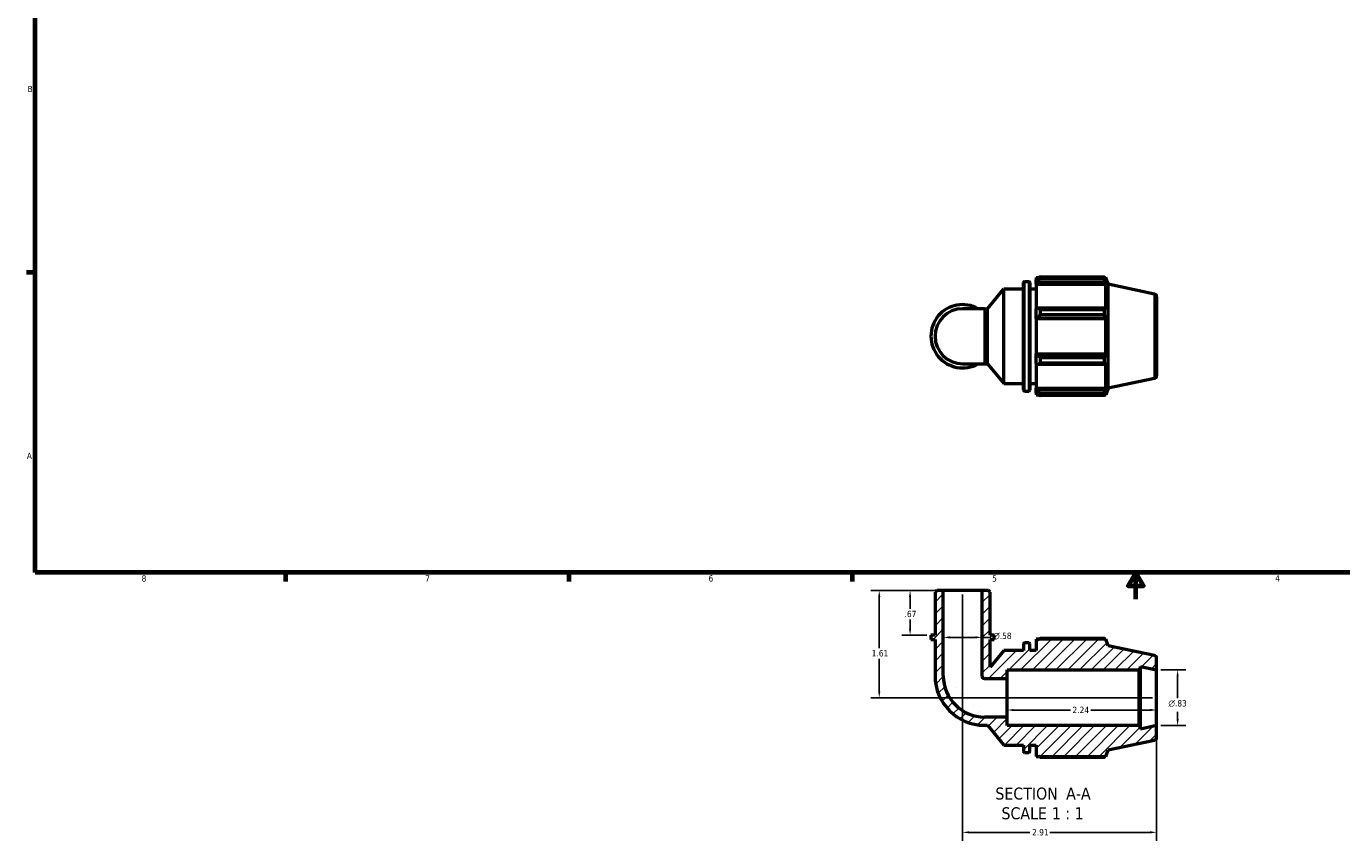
# Model space of a CAD drawing. Header units: inches. Extents: x 0.1 to 37.6, y -3 to 21.4.
# Tile 1 of 4: x 0.4 to 20.1, y -3 to 9.2. Entities that reach past the tile are written whole.
import ezdxf

# ---------------------------------------------------------------- set-up
doc = ezdxf.new("R2010")
doc.units = ezdxf.units.IN
doc.header["$MEASUREMENT"] = 0
for name, color, linetype, lineweight in [('Border (ANSI)', 7, 'Continuous', 70), ('Dimension (ANSI)', 7, 'Continuous', 25), ('Hatch (ANSI)', 7, 'Continuous', 18), ('Symbol (ANSI)', 7, 'Continuous', 25), ('Visible (ANSI)', 7, 'Continuous', 50), ('Visible Narrow (ANSI)', 7, 'Continuous', 35)]:
    doc.layers.add(name, color=color, linetype=linetype, lineweight=lineweight)
doc.styles.add('Label Text (ANSI)', font='tahoma.ttf')
doc.styles.add('Note Text (ANSI)', font='tahoma.ttf')
doc.dimstyles.new('Default (ANSI)', dxfattribs={"dimtxt": 0.094488, "dimasz": 0.098425, "dimexe": 0.125, "dimexo": 0.0625, "dimgap": 0.031496, "dimtad": 0, "dimtih": 1, "dimtoh": 1, "dimrnd": 1e-08, "dimzin": 4, "dimdsep": 46, "dimtxsty": 'Note Text (ANSI)', "dimcen": 0.09, "dimdle": 0.393701, "dimclrd": 256, "dimclre": 256, "dimclrt": 5, "dimadec": 0, "dimazin": 1, "dimtfac": 1, "dimtofl": 0, "dimtmove": 0, "dimatfit": 3, "dimfxl": 1, "dimtolj": 1, "dimtzin": 4, "dimlwd": -1, "dimlwe": -1, "dimarcsym": 0})

# ---------------------------------------------------------------- blocks, each defined once
blk = doc.blocks.new('Borders Default Border')
at = {"layer": 'Border (ANSI)'}
for p, q in [((0.5, 5.5), (0.366, 5.5)), ((4.25, 1), (4.25, 0.866)), ((8.5, 1), (8.5, 0.866)), ((12.75, 1), (12.75, 0.866))]:
    blk.add_line(p, q, dxfattribs=at)
at = {"layer": 'Border (ANSI)', "flags": 128}
for points in [[(0.5, 1), (0.5, 21), (33.5, 21), (33.5, 1), (0.5, 1)], [(17, 0.6), (17, 1), (16.885, 0.8), (17.115, 0.8), (17, 1)]]:
    blk.add_lwpolyline(points, dxfattribs=at)
at = {"layer": 'Border (ANSI)', "color": 5, "true_color": 0x0000ff, "char_height": 0.0945, "attachment_point": 7, "style": 'Note Text (ANSI)'}
for s, insert in [('B', (0.384, 8.203)), ('A', (0.373, 2.703)), ('8', (2.094, 0.863)), ('7', (6.346, 0.866)), ('6', (10.595, 0.864)), ('5', (14.847, 0.864)), ('4', (19.092, 0.866))]:
    blk.add_mtext(s, dxfattribs=dict(at, insert=insert))
blk = doc.blocks.new('*D8')
at = {"layer": 'Defpoints', "color": 0, "transparency": 16777216}
for p in [(17.313, -0.46), (17.313, -1.295), (17.628, -1.295)]:
    blk.add_point(p, dxfattribs=at)
at = {"layer": 'Dimension (ANSI)', "transparency": 16777216}
for p, q in [((17.376, -0.46), (17.753, -0.46)), ((17.628, -0.558), (17.628, -0.881)), ((17.628, -1.196), (17.628, -1.086)), ((17.376, -1.295), (17.753, -1.295))]:
    blk.add_line(p, q, dxfattribs=at)
for points in [[(17.611, -0.558), (17.644, -0.558), (17.628, -0.46)], [(17.611, -1.196), (17.644, -1.196), (17.628, -1.295)]]:
    blk.add_solid(points, dxfattribs=at)
at = {"layer": 'Dimension (ANSI)', "color": 5, "transparency": 16777216, "insert": (17.49, -0.913), "char_height": 0.09449, "attachment_point": 1, "style": 'Note Text (ANSI)'}
blk.add_mtext('\\A1;{\\fAIGDT|b0|i0;\\H0.0945;\\ln}\\fTahoma|b0|i0;\\H0.0945;.83', dxfattribs=at)
blk = doc.blocks.new('*D9')
at = {"layer": 'Defpoints', "color": 0, "transparency": 16777216}
for p in [(14.403, 0.733), (17.313, -1.295), (14.403, -2.895)]:
    blk.add_point(p, dxfattribs=at)
at = {"layer": 'Dimension (ANSI)', "transparency": 16777216}
for p, q in [((14.403, 0.67), (14.403, -3.02)), ((17.313, -1.357), (17.313, -3.02)), ((14.502, -2.895), (15.414, -2.895)), ((17.215, -2.895), (15.712, -2.895))]:
    blk.add_line(p, q, dxfattribs=at)
for points in [[(14.502, -2.878), (14.502, -2.911), (14.403, -2.895)], [(17.215, -2.878), (17.215, -2.911), (17.313, -2.895)]]:
    blk.add_solid(points, dxfattribs=at)
at = {"layer": 'Dimension (ANSI)', "color": 5, "transparency": 16777216, "insert": (15.446, -2.846), "char_height": 0.0945, "attachment_point": 1, "style": 'Note Text (ANSI)'}
blk.add_mtext('\\A1;2.91', dxfattribs=at)
blk = doc.blocks.new('*D10')
at = {"layer": 'Defpoints', "color": 0, "transparency": 16777216}
for p in [(14.115, 0.733), (13.154, -0.877), (17.313, -0.877)]:
    blk.add_point(p, dxfattribs=at)
at = {"layer": 'Dimension (ANSI)', "transparency": 16777216}
for p, q in [((14.052, 0.733), (13.029, 0.733)), ((13.154, 0.634), (13.154, -0.132)), ((13.154, -0.779), (13.154, -0.293)), ((17.251, -0.877), (13.029, -0.877))]:
    blk.add_line(p, q, dxfattribs=at)
for points in [[(13.138, 0.634), (13.171, 0.634), (13.154, 0.733)], [(13.138, -0.779), (13.171, -0.779), (13.154, -0.877)]]:
    blk.add_solid(points, dxfattribs=at)
at = {"layer": 'Dimension (ANSI)', "color": 5, "transparency": 16777216, "insert": (13.041, -0.163), "char_height": 0.0945, "attachment_point": 1, "style": 'Note Text (ANSI)'}
blk.add_mtext('\\A1;1.61', dxfattribs=at)
blk = doc.blocks.new('*D11')
at = {"layer": 'Defpoints', "color": 0, "transparency": 16777216}
for p in [(14.115, 0.733), (14.692, 0.733), (14.692, 0.028)]:
    blk.add_point(p, dxfattribs=at)
at = {"layer": 'Dimension (ANSI)', "transparency": 16777216}
for p, q in [((14.115, 0.67), (14.115, -0.097)), ((14.692, 0.67), (14.692, -0.097)), ((14.213, 0.028), (14.594, 0.028)), ((14.692, 0.028), (14.831, 0.028))]:
    blk.add_line(p, q, dxfattribs=at)
for points in [[(14.213, 0.045), (14.213, 0.012), (14.115, 0.028)], [(14.594, 0.045), (14.594, 0.012), (14.692, 0.028)]]:
    blk.add_solid(points, dxfattribs=at)
at = {"layer": 'Dimension (ANSI)', "color": 5, "transparency": 16777216, "insert": (14.863, 0.099), "char_height": 0.09449, "attachment_point": 1, "style": 'Note Text (ANSI)'}
blk.add_mtext('\\A1;{\\fAIGDT|b0|i0;\\H0.0945;\\ln}\\fTahoma|b0|i0;\\H0.0945;.58', dxfattribs=at)
blk = doc.blocks.new('*D12')
at = {"layer": 'Defpoints', "color": 0, "transparency": 16777216}
for p in [(14.115, 0.733), (13.617, 0.063), (13.929, 0.063)]:
    blk.add_point(p, dxfattribs=at)
at = {"layer": 'Dimension (ANSI)', "transparency": 16777216}
for p, q in [((14.052, 0.733), (13.492, 0.733)), ((13.617, 0.634), (13.617, 0.458)), ((13.617, 0.161), (13.617, 0.297)), ((13.866, 0.063), (13.492, 0.063))]:
    blk.add_line(p, q, dxfattribs=at)
for points in [[(13.6, 0.634), (13.633, 0.634), (13.617, 0.733)], [(13.6, 0.161), (13.633, 0.161), (13.617, 0.063)]]:
    blk.add_solid(points, dxfattribs=at)
at = {"layer": 'Dimension (ANSI)', "color": 5, "transparency": 16777216, "insert": (13.534, 0.427), "char_height": 0.0945, "attachment_point": 1, "style": 'Note Text (ANSI)'}
blk.add_mtext('\\A1;.67', dxfattribs=at)
blk = doc.blocks.new('*D13')
at = {"layer": 'Defpoints', "color": 0, "transparency": 16777216}
for p in [(15.073, -0.877), (17.313, -0.877), (15.073, -1.061)]:
    blk.add_point(p, dxfattribs=at)
at = {"layer": 'Dimension (ANSI)', "transparency": 16777216}
for p, q in [((15.172, -1.061), (16.021, -1.061)), ((17.215, -1.061), (16.326, -1.061))]:
    blk.add_line(p, q, dxfattribs=at)
for points in [[(15.172, -1.044), (15.172, -1.077), (15.073, -1.061)], [(17.215, -1.044), (17.215, -1.077), (17.313, -1.061)]]:
    blk.add_solid(points, dxfattribs=at)
at = {"layer": 'Dimension (ANSI)', "color": 5, "transparency": 16777216, "insert": (16.052, -1.012), "char_height": 0.0945, "attachment_point": 1, "style": 'Note Text (ANSI)'}
blk.add_mtext('\\A1;2.24', dxfattribs=at)

msp = doc.modelspace()

# ---------------------------------------------------------------- hatches: boundary and pattern name
at = {"layer": 'Hatch (ANSI)'}
h = msp.add_hatch(dxfattribs=at)
h.set_pattern_fill('ANSI31', color=256, style=0)
edge = h.paths.add_edge_path()
edge.add_line((14.8158, 0.7079), (14.7911, 0.7327))
edge.add_line((14.7911, 0.7327), (14.6921, 0.7327))
edge.add_line((14.6921, 0.7327), (14.6921, -0.5473))
edge.add_ellipse((14.7333, -0.5473), major_axis=(0, -0.0413), ratio=1, start_angle=270, end_angle=360)
edge.add_line((14.7333, -0.5886), (15.0733, -0.5886))
edge.add_line((15.0733, -0.5886), (15.0733, -0.46))
edge.add_line((15.0733, -0.46), (17.0458, -0.46))
edge.add_line((17.0458, -0.46), (17.0708, -0.435))
edge.add_line((17.0708, -0.435), (17.0708, -0.4085))
edge.add_line((17.0708, -0.4085), (17.3133, -0.46))
edge.add_line((17.3133, -0.46), (17.3133, -0.2852))
edge.add_ellipse((17.2716, -0.2852), major_axis=(0, 0.0417), ratio=1, start_angle=270, end_angle=348)
edge.add_line((17.2803, -0.2443), (16.5858, -0.0967))
edge.add_line((16.5858, -0.0967), (16.5539, 0.0015))
edge.add_line((16.5539, 0.0015), (15.5091, 0.0015))
edge.add_line((15.5091, 0.0015), (15.5091, -0.1686))
edge.add_line((15.5091, -0.1686), (15.4121, -0.1686))
edge.add_line((15.4121, -0.1686), (15.4121, -0.0719))
edge.add_ellipse((15.3954, -0.0719), major_axis=(0, 0.0167), ratio=1, start_angle=270, end_angle=360)
edge.add_line((15.3954, -0.0552), (15.3318, -0.0552))
edge.add_ellipse((15.3318, -0.0719), major_axis=(-0.0167, 0), ratio=1, start_angle=270, end_angle=360)
edge.add_line((15.3151, -0.0719), (15.3151, -0.1686))
edge.add_line((15.3151, -0.1686), (15.0241, -0.1686))
edge.add_line((15.0241, -0.1686), (14.8158, -0.4168))
edge.add_line((14.8158, -0.4168), (14.8158, -0.0043))
edge.add_line((14.8158, -0.0043), (14.8777, -0.0043))
edge.add_line((14.8777, -0.0043), (14.8777, 0.0627))
edge.add_line((14.8777, 0.0627), (14.8158, 0.0627))
edge.add_line((14.8158, 0.0627), (14.8158, 0.7079))
edge = h.paths.add_edge_path()
edge.add_line((14.0156, 0.7327), (13.9908, 0.7079))
edge.add_line((13.9908, 0.7079), (13.9908, 0.0627))
edge.add_line((13.9908, 0.0627), (13.9289, 0.0627))
edge.add_line((13.9289, 0.0627), (13.9289, -0.0043))
edge.add_line((13.9289, -0.0043), (13.9908, -0.0043))
edge.add_line((13.9908, -0.0043), (13.9908, -0.5473))
edge.add_ellipse((14.7333, -0.5473), major_axis=(0, -0.7425), ratio=1, start_angle=270, end_angle=360)
edge.add_line((14.7333, -1.2898), (14.7755, -1.2898))
edge.add_line((14.7755, -1.2898), (15.0241, -1.5861))
edge.add_line((15.0241, -1.5861), (15.3151, -1.5861))
edge.add_line((15.3151, -1.5861), (15.3151, -1.6828))
edge.add_ellipse((15.3318, -1.6828), major_axis=(0, -0.0167), ratio=1, start_angle=270, end_angle=360)
edge.add_line((15.3318, -1.6995), (15.3954, -1.6995))
edge.add_ellipse((15.3954, -1.6828), major_axis=(0.0167, 0), ratio=1, start_angle=270, end_angle=360)
edge.add_line((15.4121, -1.6828), (15.4121, -1.5861))
edge.add_line((15.4121, -1.5861), (15.5091, -1.5861))
edge.add_line((15.5091, -1.5861), (15.5091, -1.7562))
edge.add_line((15.5091, -1.7562), (16.5539, -1.7562))
edge.add_line((16.5539, -1.7562), (16.5858, -1.658))
edge.add_line((16.5858, -1.658), (17.2803, -1.5104))
edge.add_ellipse((17.2716, -1.4695), major_axis=(0.0408, 0.0087), ratio=1, start_angle=270, end_angle=348)
edge.add_line((17.3133, -1.4695), (17.3133, -1.2947))
edge.add_line((17.3133, -1.2947), (17.0708, -1.3462))
edge.add_line((17.0708, -1.3462), (17.0708, -1.3197))
edge.add_line((17.0708, -1.3197), (17.0458, -1.2947))
edge.add_line((17.0458, -1.2947), (15.0733, -1.2947))
edge.add_line((15.0733, -1.2947), (15.0733, -1.1661))
edge.add_line((15.0733, -1.1661), (14.7333, -1.1661))
edge.add_ellipse((14.7333, -0.5473), major_axis=(-0.6187, 0), ratio=1, start_angle=0, end_angle=90, ccw=False)
edge.add_line((14.1146, -0.5473), (14.1146, 0.7327))
edge.add_line((14.1146, 0.7327), (14.0156, 0.7327))

# ---------------------------------------------------------------- linework, layer by layer
at = {"layer": 'Visible (ANSI)'}
for p, q in [((15.3151, 3.7378), (15.3151, 5.3487)), ((15.3318, 5.3654), (15.3954, 5.3654)), ((15.4121, 5.3487), (15.4121, 3.7378)), ((15.5091, 5.4221), (15.5091, 5.3904)), ((15.5091, 5.4221), (15.5494, 5.4221)), ((15.528, 5.4084), (15.5091, 5.3904)), ((15.5091, 5.3312), (15.5091, 5.3904)), ((15.5091, 5.3312), (15.528, 5.3479)), ((15.5091, 5.3228), (15.5091, 5.3312)), ((15.528, 5.3479), (16.5447, 5.3479)), ((15.5658, 5.4324), (15.5658, 5.3982)), ((15.5658, 5.4324), (16.5324, 5.4324)), ((16.5324, 5.3982), (15.5658, 5.3982)), ((16.5324, 5.3982), (16.5324, 5.4324)), ((16.5378, 5.4221), (16.5539, 5.4221)), ((16.5539, 5.3814), (16.5447, 5.4084)), ((16.5447, 5.3479), (16.5539, 5.3228)), ((16.5858, 5.3238), (16.5539, 5.4221)), ((16.5539, 5.3814), (16.5539, 5.4221)), ((14.7755, 4.9557), (15.0241, 5.252)), ((15.0241, 3.8345), (15.0241, 5.252)), ((15.0241, 5.252), (15.3151, 5.252)), ((15.4121, 5.252), (15.5091, 5.252)), ((15.5091, 5.3228), (15.5091, 4.9534)), ((15.5091, 5.3228), (16.5539, 5.3228)), ((16.5539, 4.949), (16.5539, 5.3228)), ((16.5858, 3.7626), (16.5858, 5.3238)), ((17.2803, 5.1762), (16.5858, 5.3238)), ((17.3133, 5.1354), (17.3133, 3.951)), ((14.7333, 4.9557), (14.4033, 4.9557)), ((14.7333, 4.9557), (14.7755, 4.9557)), ((14.7755, 4.1307), (14.7755, 4.9557)), ((15.528, 4.9621), (15.5091, 4.9534)), ((15.5091, 4.8103), (15.5091, 4.9534)), ((16.5447, 4.9621), (15.528, 4.9621)), ((15.5658, 4.9457), (15.5658, 4.8632)), ((15.5658, 4.9457), (16.5324, 4.9457)), ((16.5324, 4.8632), (16.5324, 4.9457)), ((16.5539, 4.949), (16.5447, 4.9621)), ((15.5091, 4.8103), (15.528, 4.816)), ((15.5091, 4.8075), (15.5091, 4.8103)), ((15.5091, 4.8075), (15.5091, 4.279)), ((15.5091, 4.8075), (16.5539, 4.8075)), ((15.528, 4.816), (16.5447, 4.816)), ((16.5324, 4.8632), (15.5658, 4.8632)), ((16.5447, 4.816), (16.5539, 4.8075)), ((16.5539, 4.279), (16.5539, 4.8075)), ((15.5091, 4.2761), (15.5091, 4.279)), ((15.5091, 4.279), (16.5539, 4.279)), ((15.5091, 4.1331), (15.5091, 4.2761)), ((15.528, 4.2704), (15.5091, 4.2761)), ((16.5447, 4.2704), (15.528, 4.2704)), ((15.5658, 4.2232), (15.5658, 4.1407)), ((15.5658, 4.2232), (16.5324, 4.2232)), ((16.5324, 4.1407), (16.5324, 4.2232)), ((16.5539, 4.279), (16.5447, 4.2704)), ((14.4033, 4.1307), (14.7333, 4.1307)), ((14.7333, 4.1307), (14.7755, 4.1307)), ((14.7755, 4.1307), (15.0241, 3.8345)), ((15.5091, 4.1331), (15.528, 4.1243)), ((15.5091, 4.1331), (15.5091, 3.7637)), ((15.528, 4.1243), (16.5447, 4.1243)), ((16.5324, 4.1407), (15.5658, 4.1407)), ((16.5447, 4.1243), (16.5539, 4.1374)), ((16.5539, 3.7637), (16.5539, 4.1374)), ((15.0241, 3.8345), (15.3151, 3.8345)), ((15.4121, 3.8345), (15.5091, 3.8345)), ((15.5091, 3.7553), (15.5091, 3.7637)), ((15.5091, 3.7637), (16.5539, 3.7637)), ((15.5091, 3.696), (15.5091, 3.7553)), ((15.528, 3.7385), (15.5091, 3.7553)), ((16.5539, 3.7637), (16.5447, 3.7385)), ((16.5858, 3.7626), (16.5539, 3.6644)), ((17.2803, 3.9102), (16.5858, 3.7626)), ((15.3318, 3.7211), (15.3954, 3.7211)), ((15.5091, 3.696), (15.528, 3.678)), ((15.5091, 3.696), (15.5091, 3.6644)), ((15.5091, 3.6644), (15.5494, 3.6644)), ((16.5447, 3.7385), (15.528, 3.7385)), ((15.5658, 3.6882), (15.5658, 3.654)), ((15.5658, 3.6882), (16.5324, 3.6882)), ((16.5324, 3.654), (15.5658, 3.654)), ((16.5324, 3.654), (16.5324, 3.6882)), ((16.5378, 3.6644), (16.5539, 3.6644)), ((16.5447, 3.678), (16.5539, 3.7051)), ((16.5539, 3.6644), (16.5539, 3.7051)), ((14.0156, 0.7327), (13.9908, 0.7079)), ((13.9908, 0.7079), (13.9908, 0.0627)), ((14.1146, 0.7327), (14.0156, 0.7327)), ((14.1146, -0.5473), (14.1146, 0.7327)), ((14.6921, 0.7327), (14.1146, 0.7327)), ((14.7911, 0.7327), (14.6921, 0.7327)), ((14.6921, 0.7327), (14.6921, -0.5473)), ((14.8158, 0.7079), (14.7911, 0.7327)), ((14.8158, 0.0627), (14.8158, 0.7079)), ((13.9908, 0.0627), (13.9289, 0.0627)), ((13.9289, 0.0627), (13.9289, -0.0043)), ((14.8777, 0.0627), (14.8158, 0.0627)), ((14.8777, -0.0043), (14.8777, 0.0627)), ((16.5539, 0.0015), (15.5091, 0.0015)), ((15.5091, 0.0015), (15.5091, -0.1686)), ((16.5324, 0.0118), (15.5658, 0.0118)), ((16.5858, -0.0967), (16.5539, 0.0015)), ((13.9289, -0.0043), (13.9908, -0.0043)), ((13.9908, -0.0043), (13.9908, -0.5473)), ((14.8158, -0.4168), (14.8158, -0.0043)), ((14.8158, -0.0043), (14.8777, -0.0043)), ((15.0241, -0.1686), (14.8158, -0.4168)), ((15.3151, -0.1686), (15.0241, -0.1686)), ((15.3151, -0.0719), (15.3151, -0.1686)), ((15.3954, -0.0552), (15.3318, -0.0552)), ((15.4121, -0.1686), (15.4121, -0.0719)), ((15.5091, -0.1686), (15.4121, -0.1686)), ((17.2803, -0.2443), (16.5858, -0.0967)), ((17.3133, -0.46), (17.3133, -0.2852)), ((14.7333, -0.5886), (15.0733, -0.5886)), ((15.0733, -0.5886), (15.0733, -0.46)), ((15.0733, -0.46), (17.0458, -0.46)), ((15.0733, -1.1661), (15.0733, -0.5886)), ((17.0458, -0.46), (17.0708, -0.435)), ((17.0458, -0.46), (17.0458, -1.2947)), ((17.0708, -0.435), (17.0708, -0.4085)), ((17.0708, -0.4085), (17.3133, -0.46)), ((17.0708, -1.3197), (17.0708, -0.435)), ((17.3133, -1.2947), (17.3133, -0.46)), ((15.0733, -1.1661), (14.7333, -1.1661)), ((15.0733, -1.2947), (15.0733, -1.1661)), ((14.7333, -1.2898), (14.7755, -1.2898)), ((14.7755, -1.2898), (15.0241, -1.5861)), ((17.0458, -1.2947), (15.0733, -1.2947)), ((17.0708, -1.3197), (17.0458, -1.2947)), ((17.3133, -1.2947), (17.0708, -1.3462)), ((17.0708, -1.3462), (17.0708, -1.3197)), ((17.3133, -1.4695), (17.3133, -1.2947)), ((16.5858, -1.658), (17.2803, -1.5104)), ((15.0241, -1.5861), (15.3151, -1.5861)), ((15.3151, -1.5861), (15.3151, -1.6828)), ((15.3318, -1.6995), (15.3954, -1.6995)), ((15.4121, -1.6828), (15.4121, -1.5861)), ((15.4121, -1.5861), (15.5091, -1.5861)), ((15.5091, -1.5861), (15.5091, -1.7562)), ((15.5091, -1.7562), (16.5539, -1.7562)), ((15.5658, -1.7665), (16.5324, -1.7665)), ((16.5539, -1.7562), (16.5858, -1.658))]:
    msp.add_line(p, q, dxfattribs=at)
for centre, radius, start, end in [((15.3318, 5.3487), 0.0167, 90, 180), ((15.3954, 5.3487), 0.0167, 0, 90), ((17.2716, 5.1354), 0.0417, 0, 78), ((14.4033, 4.5432), 0.4744, 60.40815, 299.59185), ((14.4033, 4.5432), 0.4125, 90, 270), ((17.2716, 3.951), 0.0417, 282, 0), ((15.3318, 3.7378), 0.0167, 180, 270), ((15.3954, 3.7378), 0.0167, 270, 0), ((15.3318, -0.0719), 0.0167, 90, 180), ((15.3954, -0.0719), 0.0167, 0, 90), ((17.2716, -0.2852), 0.0417, 0, 78), ((14.7333, -0.5473), 0.7425, 180, 270), ((14.7333, -0.5473), 0.6187, 180, 270), ((14.7333, -0.5473), 0.0413, 180, 270), ((17.2716, -1.4695), 0.0417, 282, 0), ((15.3318, -1.6828), 0.0167, 180, 270), ((15.3954, -1.6828), 0.0167, 270, 0)]:
    msp.add_arc(centre, radius, start, end, dxfattribs=at)
for points, weights in [([(15.5658, 5.4324), (15.5462, 5.4202), (15.528, 5.4084)], [1.01802002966, 1.01272814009, 1.00664133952]), ([(15.528, 5.3479), (15.5462, 5.3726), (15.5658, 5.3982)], [1.00664133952, 1.01272814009, 1.01802002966]), ([(16.5324, 5.4324), (16.5388, 5.4202), (16.5447, 5.4084)], [1, 1.00210603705, 1.00339674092]), ([(16.5447, 5.3479), (16.5388, 5.3726), (16.5324, 5.3982)], [1.00339674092, 1.00210603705, 1]), ([(15.5658, 4.9457), (15.5462, 4.9541), (15.528, 4.9621)], [1.01802002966, 1.01272814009, 1.00664133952]), ([(16.5324, 4.9457), (16.5388, 4.9541), (16.5447, 4.9621)], [1, 1.00210603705, 1.00339674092]), ([(15.528, 4.816), (15.5462, 4.8391), (15.5658, 4.8632)], [1.00664133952, 1.01272814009, 1.01802002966]), ([(16.5447, 4.816), (16.5388, 4.8391), (16.5324, 4.8632)], [1.00339674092, 1.00210603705, 1]), ([(15.5658, 4.2232), (15.5462, 4.2473), (15.528, 4.2704)], [1.01802002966, 1.01272814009, 1.00664133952]), ([(16.5324, 4.2232), (16.5388, 4.2473), (16.5447, 4.2704)], [1, 1.00210603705, 1.00339674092]), ([(15.528, 4.1243), (15.5462, 4.1324), (15.5658, 4.1407)], [1.00664133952, 1.01272814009, 1.01802002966]), ([(16.5447, 4.1243), (16.5388, 4.1324), (16.5324, 4.1407)], [1.00339674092, 1.00210603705, 1]), ([(15.5658, 3.6882), (15.5462, 3.7139), (15.528, 3.7385)], [1.01802002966, 1.01272814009, 1.00664133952]), ([(15.528, 3.678), (15.5462, 3.6663), (15.5658, 3.654)], [1.00664133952, 1.01272814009, 1.01802002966]), ([(16.5324, 3.6882), (16.5388, 3.7139), (16.5447, 3.7385)], [1, 1.00210603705, 1.00339674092]), ([(16.5447, 3.678), (16.5388, 3.6663), (16.5324, 3.654)], [1.00339674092, 1.00210603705, 1]), ([(15.5494, 0.0015), (15.5574, 0.0066), (15.5658, 0.0118)], [1.0133525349, 1.015758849, 1.01802002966]), ([(16.5378, 0.0015), (16.5351, 0.0066), (16.5324, 0.0118)], [1.00164462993, 1.00089612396, 1]), ([(15.5658, -1.7665), (15.5574, -1.7613), (15.5494, -1.7562)], [1.01802002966, 1.015758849, 1.0133525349]), ([(16.5324, -1.7665), (16.5351, -1.7613), (16.5378, -1.7562)], [1, 1.00089612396, 1.00164462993])]:
    msp.add_rational_spline(points, weights, degree=2, dxfattribs=at)
at = {"layer": 'Visible Narrow (ANSI)'}
for p, q in [((15.3318, 5.3553), (15.3318, 3.7312)), ((15.3954, 3.7312), (15.3954, 5.3553)), ((17.2803, 3.918), (17.2803, 5.1684)), ((14.7333, 4.1358), (14.7333, 4.9506))]:
    msp.add_line(p, q, dxfattribs=at)

# ---------------------------------------------------------------- block references
msp.add_blockref('Borders Default Border', (0, 0))

# ---------------------------------------------------------------- texts
at = {"layer": 'Symbol (ANSI)', "char_height": 0.18, "attachment_point": 7, "style": 'Label Text (ANSI)'}
for s, insert in [('SECTION', (14.8958, -2.4065)), (' A-A', (15.8892, -2.4027)), ('SCALE', (14.9871, -2.7023)), (' 1 : 1', (15.6748, -2.699))]:
    msp.add_mtext(s, dxfattribs=dict(at, insert=insert))

# ---------------------------------------------------------------- dimensions: what is measured, and where the dimension line sits
at = {"layer": 'Dimension (ANSI)'}
for base, p1, p2, angle, override, picture, middle in [((13.1542, -0.8773), (14.1146, 0.7327), (17.3133, -0.8773), 270, {"dimgap": 0.031496, "dimdec": 2, "dimtol": 0, "dimlim": 0, "dimtp": 0, "dimtm": 0, "dimtdec": 2, "dimatfit": 1}, '*D10', (13.1542, -0.2123)), ((13.6165, 0.0627), (14.1146, 0.7327), (13.9289, 0.0627), 270, {"dimgap": 0.031496, "dimdec": 2, "dimtol": 0, "dimlim": 0, "dimtp": 0, "dimtm": 0, "dimtdec": 2, "dimatfit": 1}, '*D12', (13.6165, 0.3777)), ((14.4033, -2.8949), (17.3133, -1.2947), (14.4033, 0.7327), 180, {"dimgap": 0.031496, "dimtih": 0, "dimtoh": 0, "dimdec": 2, "dimtol": 0, "dimlim": 0, "dimtp": 0, "dimtm": 0, "dimtdec": 2, "dimatfit": 1}, '*D9', (15.5633, -2.8949)), ((15.0733, -1.0606), (17.3133, -0.8773), (15.0733, -0.8773), 180, {"dimgap": 0.031496, "dimtih": 0, "dimtoh": 0, "dimdec": 2, "dimse1": 1, "dimse2": 1, "dimtol": 0, "dimlim": 0, "dimtp": 0, "dimtm": 0, "dimtdec": 2, "dimatfit": 1}, '*D13', (16.1733, -1.0606))]:
    dim = msp.add_linear_dim(base=base, p1=p1, p2=p2, angle=angle, dimstyle='Default (ANSI)', override=override, dxfattribs=at)
    dim.commit()
    dim.dimension.update_dxf_attribs({"geometry": picture, "text_midpoint": middle, "dimtype": 160})
for base, p1, p2, angle, override, picture, middle in [((14.6921, 0.0281), (14.1146, 0.7327), (14.6921, 0.7327), 180, {"dimgap": 0.031496, "dimtih": 0, "dimtoh": 0, "dimdec": 2, "dimtol": 0, "dimlim": 0, "dimtp": 0, "dimtm": 0, "dimtdec": 2, "dimatfit": 2}, '*D11', (15.0019, 0.0281)), ((17.6277, -1.2947), (17.3133, -0.46), (17.3133, -1.2947), 90, {"dimgap": 0.031496, "dimdec": 2, "dimtol": 0, "dimlim": 0, "dimtp": 0, "dimtm": 0, "dimtdec": 2, "dimatfit": 1}, '*D8', (17.6277, -0.9836))]:
    dim = msp.add_linear_dim(base=base, p1=p1, p2=p2, angle=angle, text='{\\fAIGDT|b0|i0;\\H0.0945;\\ln}\\fTahoma|b0|i0;\\H0.0945;<>', dimstyle='Default (ANSI)', override=override, dxfattribs=at)
    dim.commit()
    dim.dimension.update_dxf_attribs({"geometry": picture, "text_midpoint": middle, "dimtype": 160})

doc.saveas('drawing.dxf')
